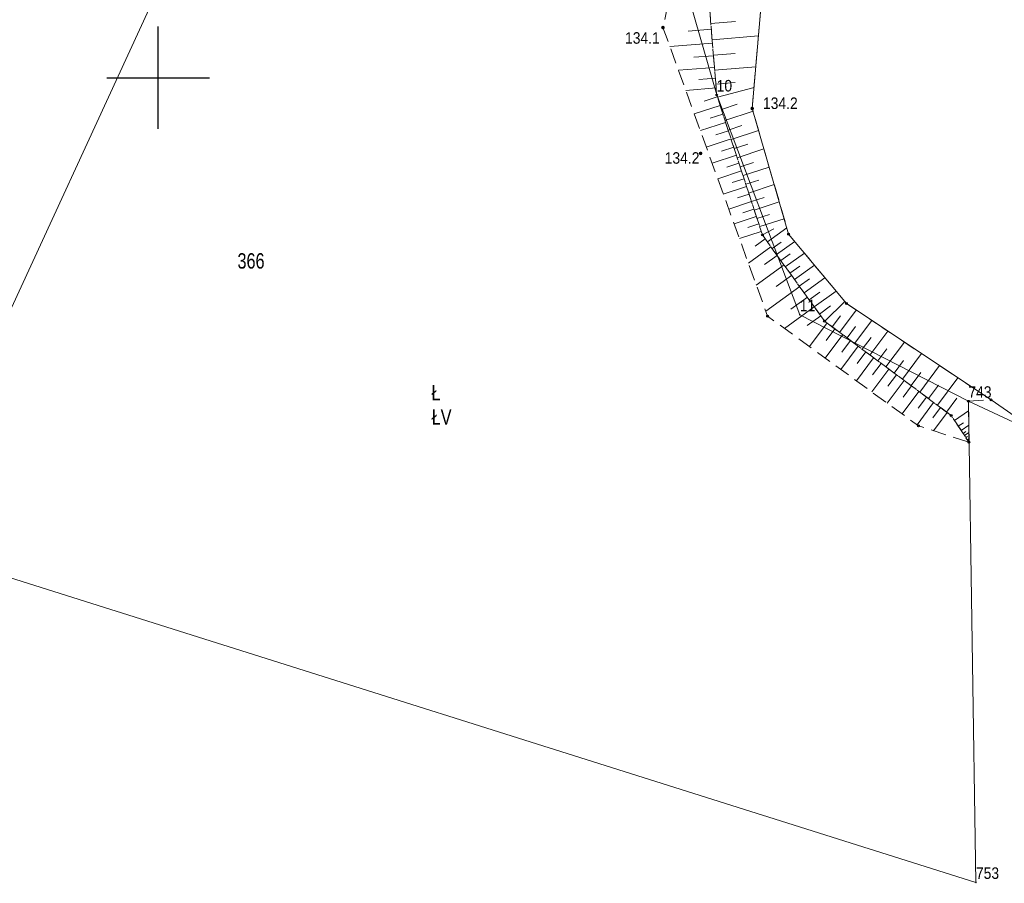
# Model space of a CAD drawing. Header units: metres. Extents: x 5548743 to 5556416, y 5707500 to 5714000.
# Tile 25 of 244: x 5551186 to 5551283, y 5711421 to 5711506. Entities that reach past the tile are written whole.
import ezdxf
from ezdxf.enums import TextEntityAlignment as Align

# ---------------------------------------------------------------- set-up
doc = ezdxf.new("R2010")
doc.units = ezdxf.units.M
doc.linetypes.add('1.5_0.75', pattern=[2.25, 1.5, -0.75])
doc.linetypes.add('219-1000', pattern=[0])
doc.layers.get('0').update_dxf_attribs({"color": 2, "lineweight": 5})
doc.styles.get("Standard").update_dxf_attribs({"font": 'Working1250', "width": 0.75})

# ---------------------------------------------------------------- blocks, each defined once
blk = doc.blocks.new('203')
at = {"linetype": 'Continuous', "lineweight": 0}
h = blk.add_hatch(color=0, dxfattribs=at)
edge = h.paths.add_edge_path()
edge.add_arc((0, 0), 0.09, 0, 360)
blk = doc.blocks.new('PW01')
at = {"linetype": 'Continuous', "lineweight": 13}
h = blk.add_hatch(color=0, dxfattribs=at)
edge = h.paths.add_edge_path()
edge.add_arc((0, 0), 0.18, 0, 360)
blk = doc.blocks.new('PIKIETAW1891')
at = {"color": 0}
blk.add_circle((0, 0), 0.09, dxfattribs=at)
blk = doc.blocks.new('RAMKA1000K')
at = {"color": 0}
for p, q in [((0, 495), (0, 500)), ((0, 500), (5, 500)), ((0, 0), (0, 5)), ((800, 0), (800, 5)), ((0, 0), (5, 0)), ((795, 0), (800, 0))]:
    blk.add_line(p, q, dxfattribs=at)

msp = doc.modelspace()

# ---------------------------------------------------------------- linework, layer by layer
at = {"layer": '000 Inne (niezydentyfikowane)', "color": 7, "linetype": 'CONTINUOUS', "lineweight": 18, "flags": 128}
for points in [[(5551253.93, 5711505.28), (5551256.33, 5711505.48)], [(5551253.98, 5711504.74), (5551251.71, 5711504.56)], [(5551254.06, 5711503.71), (5551258.58, 5711504.08)], [(5551254.09, 5711503.39), (5551249.93, 5711503.05)], [(5551254.19, 5711502.15), (5551252.28, 5711502)], [(5551254.19, 5711502.19), (5551256.32, 5711502.36)], [(5551254.3, 5711500.74), (5551258.32, 5711501.07)], [(5551254.28, 5711501.01), (5551250.77, 5711500.73)], [(5551254.37, 5711499.97), (5551252.75, 5711499.84)], [(5551254.41, 5711499.37), (5551256.31, 5711499.53)], [(5551254.44, 5711499), (5551251.48, 5711498.76)], [(5551254.57, 5711498.1), (5551258.15, 5711499.05)], [(5551254.84, 5711497.29), (5551252.32, 5711496.47)], [(5551254.56, 5711498.13), (5551253.29, 5711497.71)], [(5551254.96, 5711496.91), (5551256.5, 5711497.41)], [(5551255.11, 5711496.46), (5551253.86, 5711496.05)], [(5551255.31, 5711495.84), (5551258.05, 5711496.73)], [(5551255.37, 5711495.64), (5551252.91, 5711494.84)], [(5551255.62, 5711494.89), (5551256.97, 5711495.33)], [(5551255.64, 5711494.83), (5551254.42, 5711494.43)], [(5551255.92, 5711493.98), (5551258.59, 5711494.85)], [(5551255.9, 5711494.03), (5551253.49, 5711493.24)], [(5551256.21, 5711493.08), (5551257.53, 5711493.51)], [(5551256.42, 5711492.45), (5551254.05, 5711491.68)], [(5551256.16, 5711493.24), (5551254.97, 5711492.85)], [(5551256.5, 5711492.19), (5551259.11, 5711493.05)], [(5551256.67, 5711491.67), (5551255.5, 5711491.29)], [(5551256.79, 5711491.32), (5551258.08, 5711491.74)], [(5551256.92, 5711490.9), (5551254.61, 5711490.15)], [(5551257.07, 5711490.45), (5551259.62, 5711491.29)], [(5551257.17, 5711490.14), (5551256.02, 5711489.77)], [(5551257.35, 5711489.6), (5551258.61, 5711490.01)], [(5551257.62, 5711488.75), (5551260.12, 5711489.57)], [(5551257.42, 5711489.39), (5551255.15, 5711488.65)], [(5551257.66, 5711488.65), (5551256.54, 5711488.28)], [(5551257.9, 5711487.91), (5551255.68, 5711487.18)], [(5551257.9, 5711487.92), (5551259.13, 5711488.32)], [(5551258.17, 5711487.09), (5551260.61, 5711487.89)], [(5551258.14, 5711487.18), (5551257.04, 5711486.82)], [(5551258.43, 5711486.27), (5551259.64, 5711486.67)], [(5551258.37, 5711486.46), (5551256.2, 5711485.75)], [(5551258.61, 5711485.74), (5551257.53, 5711485.39)], [(5551258.7, 5711485.47), (5551261.08, 5711486.24)], [(5551258.85, 5711485), (5551256.72, 5711484.31)], [(5551258.96, 5711484.67), (5551260.08, 5711485.24)], [(5551259.45, 5711483.98), (5551261.34, 5711485.35)], [(5551259.24, 5711484.27), (5551258.25, 5711483.55)], [(5551259.91, 5711483.34), (5551260.78, 5711483.96)], [(5551260.34, 5711482.74), (5551262.12, 5711484.02)], [(5551259.79, 5711483.5), (5551257.59, 5711481.91)], [(5551260.77, 5711482.15), (5551261.68, 5711482.81)], [(5551261.2, 5711481.55), (5551263.06, 5711482.89)], [(5551260.4, 5711482.66), (5551259.18, 5711481.78)], [(5551261.08, 5711481.73), (5551258.37, 5711479.77)], [(5551261.65, 5711480.94), (5551262.6, 5711481.62)], [(5551262.1, 5711480.31), (5551264.04, 5711481.71)], [(5551261.81, 5711480.71), (5551260.31, 5711479.62)], [(5551262.56, 5711479.67), (5551263.56, 5711480.38)], [(5551263.04, 5711479.01), (5551265.07, 5711480.48)], [(5551262.6, 5711479.62), (5551259.29, 5711477.23)], [(5551263.52, 5711478.34), (5551264.56, 5711479.09)], [(5551264.02, 5711477.65), (5551266.15, 5711479.18)], [(5551263.35, 5711478.58), (5551261.74, 5711477.41)], [(5551265.06, 5711476.23), (5551266.99, 5711478.18)], [(5551264.03, 5711477.64), (5551261.12, 5711475.53)], [(5551264.53, 5711476.94), (5551265.62, 5711477.73)], [(5551266.5, 5711475.15), (5551268.12, 5711477.33)], [(5551264.65, 5711476.78), (5551263.33, 5711475.83)], [(5551265.27, 5711476.07), (5551263.55, 5711473.76)], [(5551265.78, 5711475.69), (5551266.58, 5711476.76)], [(5551267.96, 5711474.07), (5551269.64, 5711476.32)], [(5551266.04, 5711475.5), (5551265.18, 5711474.35)], [(5551267.22, 5711474.61), (5551268.05, 5711475.72)], [(5551269.46, 5711472.94), (5551271.2, 5711475.28)], [(5551266.8, 5711474.93), (5551265.09, 5711472.65)], [(5551267.55, 5711474.37), (5551266.71, 5711473.23)], [(5551268.7, 5711473.51), (5551269.56, 5711474.66)], [(5551271.02, 5711471.78), (5551272.83, 5711474.2)], [(5551268.31, 5711473.8), (5551266.62, 5711471.54)], [(5551269.06, 5711473.24), (5551268.22, 5711472.11)], [(5551270.24, 5711472.37), (5551271.12, 5711473.55)], [(5551269.81, 5711472.68), (5551268.13, 5711470.43)], [(5551271.82, 5711471.18), (5551272.74, 5711472.41)], [(5551272.64, 5711470.58), (5551274.5, 5711473.08)], [(5551271.3, 5711471.57), (5551269.64, 5711469.34)], [(5551270.56, 5711472.13), (5551269.72, 5711471.01)], [(5551274.31, 5711469.33), (5551276.24, 5711471.92)], [(5551272.78, 5711470.47), (5551271.13, 5711468.26)], [(5551272.04, 5711471.02), (5551271.21, 5711469.91)], [(5551273.47, 5711469.96), (5551274.42, 5711471.23)], [(5551276.04, 5711468.04), (5551278.04, 5711470.72)], [(5551274.24, 5711469.38), (5551272.6, 5711467.19)], [(5551273.51, 5711469.93), (5551272.69, 5711468.82)], [(5551275.17, 5711468.69), (5551276.15, 5711470.01)], [(5551274.96, 5711468.84), (5551274.15, 5711467.75)], [(5551276.93, 5711467.37), (5551277.95, 5711468.74)], [(5551275.67, 5711468.31), (5551274.05, 5711466.13)], [(5551276.33, 5711467.82), (5551275.59, 5711466.82)], [(5551277.7, 5711466.56), (5551279.07, 5711467.48)], [(5551276.98, 5711467.34), (5551275.65, 5711465.56)], [(5551278.08, 5711465.99), (5551278.58, 5711466.32)], [(5551278.35, 5711465.59), (5551279.1, 5711466.09)], [(5551278.54, 5711465.3), (5551278.82, 5711465.49)], [(5551278.68, 5711465.09), (5551279.11, 5711465.38)], [(5551278.82, 5711464.88), (5551278.97, 5711464.98)], [(5551278.96, 5711464.67), (5551279.11, 5711464.77)], [(5551279.1, 5711464.45), (5551279.11, 5711464.46)]]:
    msp.add_lwpolyline(points, dxfattribs=at)
at = {"layer": '217-kontur klasyfikacyjny', "color": 3, "linetype": 'CONTINUOUS', "lineweight": 18, "flags": 128}
for points in [[(5551175.06, 5711454.52), (5551207.64, 5711525.28)], [(5551207.64, 5711525.28), (5551175.06, 5711454.52)], [(5551254.5, 5711498.32), (5551250.71, 5711511.53)], [(5551262.61, 5711476.88), (5551254.5, 5711498.32)], [(5551279.06, 5711468.43), (5551262.61, 5711476.88)], [(5551279.8, 5711421.48), (5551279.06, 5711468.43)], [(5551175.06, 5711454.52), (5551279.8, 5711421.48)]]:
    msp.add_lwpolyline(points, dxfattribs=at)
at = {"layer": '218-kontur użytku gruntowego', "color": 3, "linetype": 'CONTINUOUS', "lineweight": 18, "flags": 128}
for points in [[(5551175.06, 5711454.52), (5551207.64, 5711525.28)], [(5551207.64, 5711525.28), (5551175.06, 5711454.52)], [(5551254.5, 5711498.32), (5551250.71, 5711511.53)], [(5551250.71, 5711511.53), (5551254.5, 5711498.32)], [(5551262.61, 5711476.88), (5551254.5, 5711498.32)], [(5551254.5, 5711498.32), (5551262.61, 5711476.88)], [(5551279.06, 5711468.43), (5551262.61, 5711476.88)], [(5551262.61, 5711476.88), (5551279.06, 5711468.43)], [(5551279.8, 5711421.48), (5551279.06, 5711468.43)], [(5551279.06, 5711468.43), (5551286.4, 5711465.01)], [(5551175.06, 5711454.52), (5551279.8, 5711421.48)]]:
    msp.add_lwpolyline(points, dxfattribs=at)
at = {"layer": '219-działka ewidencyjna', "color": 7, "linetype": '219-1000', "lineweight": 18, "flags": 128}
for points in [[(5551250.71, 5711511.53), (5551254.5, 5711498.32)], [(5551254.5, 5711498.32), (5551262.61, 5711476.88)], [(5551262.61, 5711476.88), (5551279.06, 5711468.43)], [(5551279.06, 5711468.43), (5551286.4, 5711465.01)], [(5551279.8, 5711421.48), (5551279.06, 5711468.43)], [(5551175.06, 5711454.52), (5551279.8, 5711421.48)]]:
    msp.add_lwpolyline(points, dxfattribs=at)
at = {"layer": 'skarpa nieumocniona', "color": 7, "linetype": '1.5_0.75', "lineweight": 18, "flags": 128}
for points in [[(5551250.71, 5711511.53), (5551249.26, 5711504.9), (5551259.47, 5711476.73), (5551274.18, 5711466.04), (5551279.12, 5711464.43), (5551277.38, 5711467.04), (5551265.03, 5711476.25), (5551258.96, 5711484.66), (5551254.5, 5711498.32), (5551253.77, 5711507.29)], [(5551250.71, 5711511.53), (5551249.26, 5711504.9), (5551259.47, 5711476.73), (5551274.18, 5711466.04), (5551279.12, 5711464.43), (5551277.38, 5711467.04), (5551265.03, 5711476.25), (5551258.96, 5711484.66), (5551254.5, 5711498.32), (5551253.77, 5711507.29)], [(5551253.77, 5711507.29), (5551254.5, 5711498.32), (5551258.96, 5711484.66), (5551265.03, 5711476.25), (5551277.38, 5711467.04), (5551279.12, 5711464.43), (5551279.06, 5711468.43), (5551281.27, 5711468.57), (5551267.16, 5711477.97), (5551261.52, 5711484.74), (5551257.97, 5711497), (5551258.88, 5711507.55)], [(5551253.77, 5711507.29), (5551254.5, 5711498.32), (5551258.96, 5711484.66), (5551265.03, 5711476.25), (5551277.38, 5711467.04), (5551279.12, 5711464.43), (5551279.06, 5711468.43), (5551281.27, 5711468.57), (5551267.16, 5711477.97), (5551261.52, 5711484.74), (5551257.97, 5711497), (5551258.88, 5711507.55)]]:
    msp.add_lwpolyline(points, close=True, dxfattribs=at)
at = {"layer": 'woda stojąca', "color": 141, "linetype": 'CONTINUOUS', "lineweight": 18, "flags": 128}
msp.add_lwpolyline([(5551365.99, 5711440.91), (5551378.54, 5711436.14), (5551380.37, 5711437.88), (5551381.77, 5711442.41), (5551379.12, 5711445.25), (5551371.28, 5711450.79), (5551371.05, 5711451.69), (5551331.99, 5711479.93), (5551302.84, 5711502.17), (5551289.99, 5711507.32), (5551285.59, 5711511.9), (5551279.93, 5711513.03), (5551276.26, 5711513.07), (5551276.51, 5711512.28), (5551266.14, 5711510.8), (5551258.88, 5711507.55), (5551257.97, 5711497), (5551261.52, 5711484.74), (5551267.16, 5711477.97), (5551281.27, 5711468.57), (5551286.4, 5711465.01), (5551310.82, 5711464.08), (5551344.19, 5711452.84)], close=True, dxfattribs=at)

# ---------------------------------------------------------------- block references
at = {"layer": '203-punkt graniczny', "color": 7, "linetype": 'CONTINUOUS', "lineweight": 18}
for p in [(5551254.5, 5711498.32), (5551262.61, 5711476.88), (5551279.06, 5711468.43), (5551279.8, 5711421.48)]:
    msp.add_blockref('203', p, dxfattribs=at)
at = {"layer": 'pikieta naturalna', "color": 7, "linetype": 'CONTINUOUS', "lineweight": 13}
for p in [(5551249.26, 5711504.9), (5551257.97, 5711497), (5551252.93, 5711492.62)]:
    msp.add_blockref('PW01', p, dxfattribs=at)
at = {"layer": 'Punkt roboczy BDOT GESUT K1', "color": 6, "linetype": 'CONTINUOUS', "lineweight": 18}
for p in [(5551249.26, 5711504.9), (5551249.26, 5711504.9), (5551254.5, 5711498.32), (5551254.5, 5711498.32), (5551257.97, 5711497), (5551257.97, 5711497), (5551257.97, 5711497), (5551252.93, 5711492.62), (5551258.96, 5711484.66), (5551258.96, 5711484.66), (5551261.52, 5711484.74), (5551261.52, 5711484.74), (5551267.16, 5711477.97), (5551267.16, 5711477.97), (5551259.47, 5711476.73), (5551265.03, 5711476.25), (5551265.03, 5711476.25), (5551279.06, 5711468.43), (5551281.27, 5711468.57), (5551281.27, 5711468.57), (5551277.38, 5711467.04), (5551277.38, 5711467.04), (5551274.18, 5711466.04), (5551279.12, 5711464.43), (5551279.12, 5711464.43)]:
    msp.add_blockref('PIKIETAW1891', p, dxfattribs=at)
at = {"layer": 'Wstawianie ramki sekcyjnej z opisem', "color": 7, "linetype": 'CONTINUOUS', "lineweight": 13}
for p in [(5550400, 5711500), (5550400, 5711500), (5550400, 5711500), (5550400, 5711500), (5551200, 5711500), (5551200, 5711500), (5551200, 5711500), (5551200, 5711500), (5551200, 5711000), (5551200, 5711000), (5551200, 5711000), (5551200, 5711000)]:
    msp.add_blockref('RAMKA1000K', p, dxfattribs=at)

# ---------------------------------------------------------------- texts
at = {"layer": '203-punkt graniczny-Atr103', "color": 7, "width": 0.9}
for s, p in [('10', (5551254.5, 5711498.32)), ('10', (5551254.5, 5711498.32)), ('11', (5551262.61, 5711476.88)), ('11', (5551262.61, 5711476.88)), ('743', (5551279.06, 5711468.43)), ('743', (5551279.06, 5711468.43)), ('753', (5551279.8, 5711421.48)), ('753', (5551279.8, 5711421.48))]:
    msp.add_text(s, height=1.125, dxfattribs=at).set_placement(p, align=Align.BOTTOM_LEFT)
at = {"layer": '209-oznaczenie konturu klasyfikacyjnego', "color": 3, "linetype": 'CONTINUOUS', "lineweight": 18, "width": 0.79}
msp.add_text('ŁV', height=1.5, dxfattribs=at).set_placement((5551226.69, 5711467.63), align=Align.TOP_LEFT)
at = {"layer": '210-oznaczenie konturu użytku gruntowego', "color": 3, "linetype": 'CONTINUOUS', "lineweight": 18, "width": 0.79}
msp.add_text('Ł', height=1.5, dxfattribs=at).set_placement((5551226.67, 5711468.53))
at = {"layer": '211-numer działki ewidencyjnej', "color": 7, "linetype": 'CONTINUOUS', "lineweight": 18, "width": 0.79}
msp.add_text('366', height=1.5, dxfattribs=at).set_placement((5551207.74, 5711481.38))
at = {"layer": 'pikieta naturalna-Atr2', "color": 7, "width": 0.9}
for s, p in [('134.1', (5551245.56, 5711503.32)), ('134.2', (5551259.02, 5711496.95)), ('134.2', (5551249.43, 5711491.61))]:
    msp.add_text(s, height=1.125, dxfattribs=at).set_placement(p)

doc.saveas('drawing.dxf')
